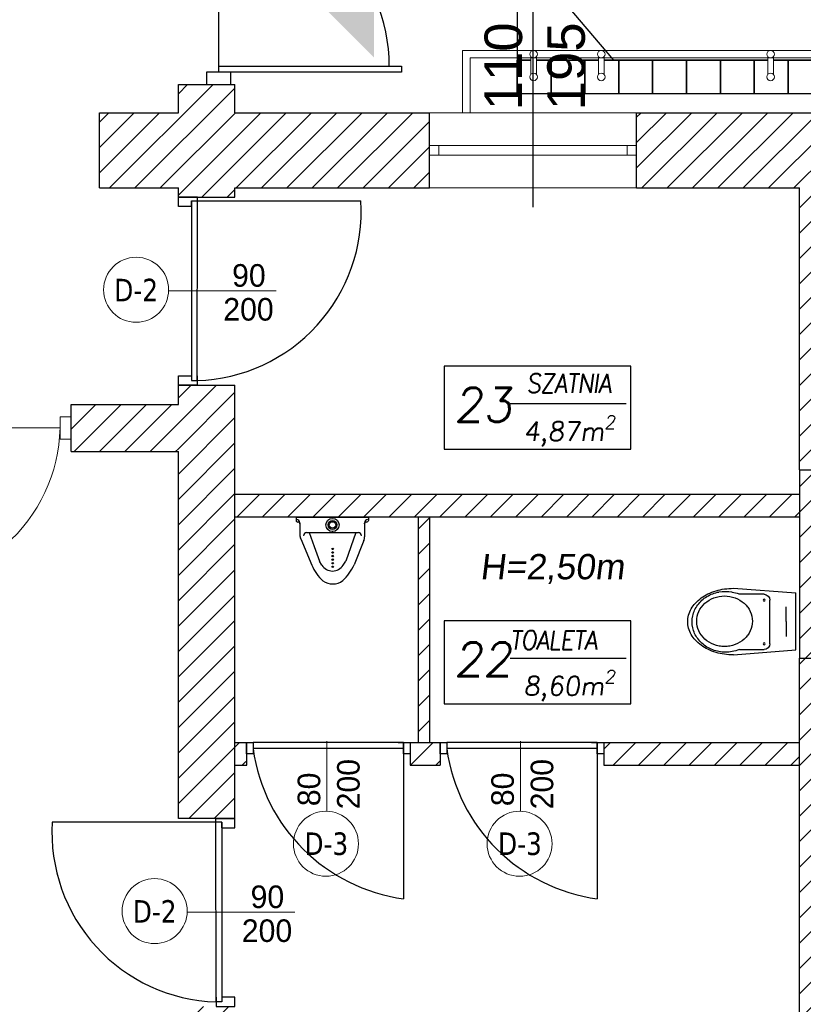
# Model space of a CAD drawing. Header units: millimetres. Extents: x -486876 to 553054, y -140324 to 834178.
# Tile 27 of 155: x -157922 to -153759, y 72832 to 78064. Entities that reach past the tile are written whole.
import ezdxf
from ezdxf.enums import TextEntityAlignment as Align

# ---------------------------------------------------------------- set-up
doc = ezdxf.new("R2010")
doc.units = ezdxf.units.MM
doc.header["$PDSIZE"] = -5
doc.linetypes.add('DASH2', pattern=[0.75, 0.5, -0.25])
for name, color, linetype, lineweight in [('_XREF', 252, 'DASH2', 13), ('XREF$0$AR-EL-PORĘCZE', 8, 'Continuous', 18), ('XREF$0$okna', 8, 'Continuous', 20), ('XREF$0$ściana nośna', 8, 'Continuous', 30)]:
    doc.layers.add(name, color=color, linetype=linetype, lineweight=lineweight)
for name, color, linetype in [('XREF$0$ArchiCAD', 8, 'Continuous'), ('XREF$0$DRZWI', 8, 'Continuous'), ('XREF$0$MEBLE', 8, 'Continuous'), ('XREF$0$MEBLE_ŁAZIENKOWE_I_KUCHENNE', 8, 'Continuous'), ('XREF$0$nowe ściany', 8, 'Continuous'), ('XREF$0$OPIS', 8, 'Continuous'), ('XREF$0$OPISY', 8, 'Continuous'), ('XREF$0$WIDOK', 8, 'Continuous'), ('XREF$0$WYMIARY', 9, 'Continuous'), ('XREF$0$WYPEŁNIENIA', 8, 'Continuous')]:
    doc.layers.add(name, color=color, linetype=linetype)
doc.styles.add('XREF$0$APLUS', font='arial.ttf', dxfattribs={"width": 0.6})
doc.styles.add('XREF$0$GENERATED_STYLE_1', font='txt')
doc.styles.add('XREF$0$Standard', font='arial.ttf')
doc.styles.add('XREF$0$Verdana 0.8', font='verdana.ttf', dxfattribs={"width": 0.8})
pattern_1 = [(45, (-52999.899, 13162.694), (-6.7351921, 6.7351921), [])]

# ---------------------------------------------------------------- blocks, each defined once
blk = doc.blocks.new('XREF$0$ubi001_r')
for p, q in [((2.41, 12.31), (7.6, 25.19)), ((6.61, 8.14), (12.05, 23.3)), ((13.37, 25.41), (12.05, 23.3)), ((24.68, 25.43), (26.01, 23.32)), ((28.87, 15.43), (26.01, 23.32)), ((35.96, 11.51), (30.1, 25.38)), ((31.52, 8.13), (28.87, 15.43)), ((2.02, 2.86), (2.02, 10.34)), ((32.85, 8.14), (5.2, 8.14)), ((36.4, 3), (36.4, 9.33)), ((0, 0), (0, 1.61)), ((38.43, 0), (0, 0)), ((38.43, 0), (38.43, 1.61))]:
    blk.add_line(p, q)
for centre, radius in [((18.95, 26.28), 0.393), ((18.95, 24.38), 0.393), ((18.95, 22.48), 0.393), ((18.95, 20.58), 0.393), ((18.95, 18.69), 0.393), ((18.95, 16.79), 0.393), ((19.06, 4.07), 3.51), ((19.06, 4.07), 2.35), ((19.06, 4.07), 1.74)]:
    blk.add_circle(centre, radius)
for centre, radius, start, end in [((31.6, 14.61), 26.23, 133.6208, 156.2094), ((18.95, 26.28), 9.12, 55.1386, 126.6409), ((6.13, 14.71), 26.23, 23.9934, 46.5819), ((19.03, 21.88), 6.67, 32.1522, 148.0505), ((7.31, 10.34), 5.28, 158.036, 180), ((30.82, 9.33), 5.58, 0, 22.914), ((5.4, 9.86), 1.73, 180.027, 270.027), ((32.72, 9.87), 1.73, 270, 0), ((0.92, 1.61), 0.922, 84.664, 180), ((0.4, 2.86), 1.62, 270, 0), ((1.05, 3.51), 0.977, 266.2913, 0), ((37.38, 3.51), 0.977, 180, 273.7087), ((38.02, 2.86), 1.62, 180, 270), ((37.5, 1.61), 0.922, 360, 95.336)]:
    blk.add_arc(centre, radius, start, end)
for p in [(19.05, 8.14), (1.98, 3.23), (1.98, 3.23), (1.98, 3.23), (36.44, 3.23), (36.44, 3.23), (36.44, 3.23)]:
    blk.add_point(p)
blk = doc.blocks.new('XREF$0$ubi012_r')
for p, q in [((-2.32, 33.16), (0, 0)), ((33.07, 33.16), (30.34, 0)), ((0.86, 16.83), (0.86, 29.35)), ((30.16, 29.17), (30.16, 16.83)), ((27.13, 13.79), (3.9, 13.79)), ((30.34, 0), (0, 0)), ((15.37, 5.06), (7.45, 5.06)), ((15.37, 5.06), (23.29, 5.06))]:
    blk.add_line(p, q)
for centre in [(3.9, 16.83), (27.13, 16.83)]:
    blk.add_circle(centre, 0.506)
for centre, radius, start, end in [((20.78, 37.1), 22.27, 133.1777, 154.6258), ((16.19, 42.02), 15.54, 105.9445, 133.2542), ((15.64, 39.74), 15.37, 102.4946, 126.4967), ((15.32, 39.85), 12.81, 102.4946, 126.4967), ((15.37, 44.42), 13.01, 74.6148, 105.3852), ((15.46, 40.39), 14.7, 77.6333, 102.3667), ((15.17, 40.39), 12.25, 77.6333, 102.3667), ((15.02, 39.85), 12.81, 53.5033, 77.5054), ((15.28, 39.74), 15.37, 53.5033, 77.5054), ((14.56, 42.02), 15.54, 46.7458, 74.0555), ((9.97, 37.1), 22.27, 25.3742, 46.8223), ((18.1, 37.5), 18.76, 148.867, 169.8645), ((16.63, 38.41), 17.03, 126.5259, 148.9267), ((16.15, 38.74), 14.19, 126.5259, 148.9267), ((14.19, 38.74), 14.19, 31.0733, 53.4741), ((14.28, 38.41), 17.03, 31.0733, 53.4741), ((12.82, 37.5), 18.76, 10.1355, 31.133), ((27.53, 33.76), 29.8, 154.3733, 172.0149), ((17.37, 37.98), 15.63, 148.867, 169.8645), ((12.97, 37.98), 15.63, 10.1355, 31.133), ((3.22, 33.76), 29.8, 7.9851, 25.6267), ((30.81, 33.16), 33.13, 171.7845, 180.1077), ((18.81, 37.34), 19.49, 169.767, 190.233), ((17.96, 37.85), 16.24, 169.767, 190.233), ((12.37, 37.85), 16.24, 0, 10.233), ((12.37, 37.85), 16.24, 349.767, 0), ((12.1, 37.34), 19.49, 0, 10.233), ((12.1, 37.34), 19.49, 349.767, 0), ((-0.06, 33.16), 33.13, 0, 8.2155), ((15.63, 36.6), 16.22, 189.6364, 202.7205), ((17.37, 37.72), 15.63, 190.1355, 211.133), ((12.97, 37.72), 15.63, 328.867, 349.8645), ((-13.89, 43.27), 46.14, 343.1585, 348.2524), ((-1.67, 29.35), 2.53, 0, 22.7205), ((16.15, 36.96), 14.19, 211.0733, 233.4741), ((14.19, 36.96), 14.19, 306.5259, 328.9267), ((32.69, 29.17), 2.53, 163.1585, 180), ((15.32, 35.85), 12.81, 233.5033, 257.5054), ((15.17, 35.31), 12.25, 257.6333, 282.3667), ((15.02, 35.85), 12.81, 282.4946, 306.4967), ((3.9, 16.83), 3.03, 180, 270), ((27.13, 16.83), 3.03, 270, 0)]:
    blk.add_arc(centre, radius, start, end)
blk = doc.blocks.new('XREF')
at = {"layer": 'XREF$0$MEBLE_ŁAZIENKOWE_I_KUCHENNE'}
h = blk.add_hatch(color=256, dxfattribs=at)
h.paths.add_polyline_path([(3870.42, 10718.25), (3870.42, 10681.18), (3833.35, 10718.25)])
h.paths.add_polyline_path([(3870.42, 10755.32), (3870.42, 10718.25), (3833.35, 10718.25)])
at = {"layer": 'XREF$0$WYPEŁNIENIA'}
h = blk.add_hatch(dxfattribs=at)
h.set_pattern_fill('ANSI31', color=256, scale=3)
h.set_pattern_definition(pattern_1)
h.paths.add_polyline_path([(3556.78, 10801.78), (3507.62, 10801.78), (3507.62, 10786.78), (3556.78, 10786.78)])
h.paths.add_polyline_path([(3580.36, 10801.78), (3556.78, 10801.78), (3556.78, 10786.78), (3580.36, 10786.78)])
h.paths.add_polyline_path([(3900.02, 10651.78), (3796.56, 10651.78), (3796.56, 10666.78), (3766.56, 10666.78), (3766.56, 10651.78), (3724.56, 10651.78), (3724.56, 10611.78), (3766.56, 10611.78), (3766.56, 10496.78), (3709.56, 10496.78), (3709.56, 10471.78), (3766.56, 10471.78), (3766.56, 10606.94), (3796.56, 10606.94), (3796.56, 10466.78), (3796.56, 10476.78), (3796.56, 10476.78), (3796.56, 10611.78), (3900.02, 10611.78)])
h.paths.add_polyline_path([(3599.56, 10496.78), (3514.68, 10496.78), (3514.68, 10471.78), (3551.56, 10471.78), (3551.56, 10024.04), (3539.56, 10024.04), (3539.56, 9984.04), (3566.56, 9984.04), (3566.56, 10471.78), (3599.56, 10471.78)])
h.paths.add_polyline_path([(4136.56, 9911.78), (4126.56, 9911.78), (4126.56, 9971.94), (4126.56, 10361.95), (4096.56, 10361.95), (4096.56, 10346.78), (4096.56, 10131.78), (3896.56, 10131.78), (3896.56, 10170.11), (3796.56, 10170.11), (3796.56, 10176.78), (3766.56, 10176.78), (3766.56, 10058.38), (3796.56, 10058.38), (3796.56, 10096.78), (3886.56, 10096.78), (3886.56, 10106.78), (4096.56, 10106.78), (4096.56, 9971.94), (4096.56, 9911.78), (3771.56, 9911.78), (3771.56, 9779.12), (3796.56, 9779.12), (3796.56, 9816.78), (3886.56, 9816.78), (3886.56, 9881.78), (4016.56, 9881.78), (4016.56, 9851.78), (4061.56, 9851.78), (4061.56, 9881.78), (4136.56, 9881.78)])
h.paths.add_polyline_path([(3817.24, 9855.2), (3831.24, 9855.2), (3831.24, 9841.2), (3817.24, 9841.2)], flags=16)
h.paths.add_polyline_path([(3840.64, 9855.2), (3854.64, 9855.2), (3854.64, 9841.2), (3840.64, 9841.2)], flags=16)
h.paths.add_polyline_path([(3817.24, 10127.11), (3817.24, 10141.11), (3831.24, 10141.11), (3831.24, 10127.11)], flags=16)
edge = h.paths.add_edge_path(flags=0)
edge.add_arc((3824.24, 10134.11), 7, 0, 360)
h.paths.add_polyline_path([(3840.64, 10127.11), (3840.64, 10141.11), (3854.64, 10141.11), (3854.64, 10127.11)], flags=16)
h.paths.add_polyline_path([(3817.24, 10147.81), (3817.24, 10161.81), (3831.24, 10161.81), (3831.24, 10147.81)], flags=16)
h.paths.add_polyline_path([(3840.64, 10147.81), (3840.64, 10161.81), (3854.64, 10161.81), (3854.64, 10147.81)], flags=16)
h.paths.add_polyline_path([(3802.73, 10317.13), (3796.56, 10317.13), (3796.56, 10305.13), (3803.04, 10305.13)], flags=17)
h.paths.add_polyline_path([(3802.12, 10317.13), (3800.7, 10317.13), (3802.73, 10305.13), (3802.73, 10315.74)], flags=16)
h = blk.add_hatch(dxfattribs=at)
h.set_pattern_fill('ANSI31', color=256, scale=3)
h.set_pattern_definition(pattern_1)
h.paths.add_polyline_path([(4126.56, 10461.95), (4096.56, 10461.95), (4096.56, 10361.95), (4126.56, 10361.95)])
h.paths.add_polyline_path([(4126.56, 10611.78), (4163.74, 10611.78), (4163.74, 10651.78), (4010.02, 10651.78), (4010.02, 10611.78), (4096.56, 10611.78), (4096.56, 10449.13), (3796.56, 10449.13), (3796.56, 10437.13), (4096.56, 10437.13), (4096.56, 10461.95), (4126.56, 10461.95)])
h.paths.add_polyline_path([(4411.55, 10651.78), (4273.74, 10651.78), (4273.74, 10611.78), (4276.69, 10611.78), (4276.69, 10592.01), (4276.71, 10592), (4277.17, 10591.92), (4277.72, 10591.89), (4277.72, 10570.63), (4277.72, 10549.37), (4276.69, 10517.32), (4301.69, 10517.32), (4301.69, 10611.78), (4411.55, 10611.78)])
h.paths.add_polyline_path([(4482.24, 10651.78), (4411.55, 10651.78), (4411.55, 10611.78), (4482.24, 10611.78)])
h.paths.add_polyline_path([(4630.16, 10651.78), (4592.24, 10651.78), (4592.24, 10611.78), (4630.16, 10611.78)])
h.paths.add_polyline_path([(4924.68, 10651.78), (4740.16, 10651.78), (4740.16, 10611.78), (4771.69, 10611.78), (4771.69, 10309.78), (4796.69, 10309.78), (4796.69, 10381.78), (4796.69, 10391.78), (4796.69, 10611.78), (4924.68, 10611.78)])
h.paths.add_polyline_path([(3796.56, 9779.12), (3771.56, 9779.12), (3771.56, 9622.15), (3796.56, 9622.15)])
h.paths.add_polyline_path([(3796.56, 10506.94), (3784.56, 10506.94), (3766.56, 10506.94), (3766.56, 10276.78), (3796.56, 10276.78)])
h.paths.add_polyline_path([(4796.69, 10309.78), (4771.69, 10309.78), (4771.69, 10229.78), (4796.69, 10229.78)])
h.paths.add_polyline_path([(4796.69, 10229.78), (4771.69, 10229.78), (4771.69, 10186.78), (4762.89, 10186.78), (4762.89, 10161.78), (4771.69, 10161.78), (4771.69, 10096.78), (4783.69, 10096.78), (4796.69, 10096.78), (4796.69, 10121.78)])
h.paths.add_polyline_path([(4662.89, 10187.07), (4577.87, 10186.78), (4411.55, 10186.78), (4411.55, 10161.78), (4446.69, 10161.78), (4577.87, 10161.78), (4662.89, 10162.07)])
h = blk.add_hatch(dxfattribs=at)
h.set_pattern_fill('ANSI31', color=256, scale=3)
h.set_pattern_definition([(45, (428.967, 8619.944), (-6.735192, 6.735192), [])])
h.paths.add_polyline_path([(4096.56, 10317.13), (4037.19, 10317.13), (4034.36, 10305.13), (4096.56, 10305.13)])
h.paths.add_polyline_path([(4037.19, 10317.13), (3992.68, 10317.13), (3992.68, 10305.13), (4034.36, 10305.13)])
h.paths.add_polyline_path([(3905.61, 10317.13), (3889.79, 10317.13), (3889.79, 10305.13), (3905.61, 10305.13)])
h.paths.add_polyline_path([(3900.02, 10437.13), (3894.02, 10437.13), (3894.02, 10317.13), (3900.02, 10317.13)])
at = {"layer": 'XREF$0$AR-EL-PORĘCZE', "lineweight": -2}
for p, q in [((3917.54, 10684.91), (3917.54, 10651.78)), ((5573.26, 10684.91), (3917.54, 10684.91)), ((3921.54, 10680.91), (3921.54, 10651.78)), ((5569.26, 10680.91), (3921.54, 10680.91)), ((3953.8, 10681.59), (3953.8, 10672.1)), ((3956.8, 10681.59), (3956.8, 10672.1)), ((3989.76, 10681.59), (3989.76, 10672.1)), ((3992.76, 10681.59), (3992.76, 10672.1)), ((4079.76, 10681.59), (4079.76, 10672.1)), ((4082.76, 10681.59), (4082.76, 10672.1))]:
    blk.add_line(p, q, dxfattribs=at)
for centre in [(3955.3, 10682.91), (3991.26, 10682.91), (4081.26, 10682.91), (3955.3, 10670.78), (3991.26, 10670.78), (4081.26, 10670.78)]:
    blk.add_circle(centre, 2, dxfattribs=at)
at = {"layer": 'XREF$0$DRZWI'}
blk.add_line((3788.03, 10676.48), (3788.03, 10770.3), dxfattribs=at)
at = {"layer": 'XREF$0$DRZWI', "ltscale": 1.2}
for p, q in [((3776.64, 10606.94), (3766.56, 10606.94)), ((3786.47, 10276.78), (3796.56, 10276.78))]:
    blk.add_line(p, q, dxfattribs=at)
at = {"layer": 'XREF$0$DRZWI'}
for points in [[(3788.03, 10673.25), (3788.03, 10676.48), (3885.04, 10676.48), (3885.04, 10673.25), (3794.5, 10673.25), (3781.56, 10673.25), (3781.56, 10666.78), (3794.5, 10666.78), (3794.5, 10673.25)], [(3773.56, 10601.94), (3766.56, 10601.94), (3766.56, 10606.94)], [(3773.56, 10604.94), (3773.56, 10509.44), (3776.56, 10509.44), (3776.56, 10509.44), (3776.64, 10606.94)], [(3773.56, 10601.94), (3773.56, 10604.94), (3863.56, 10604.94), (3863.56, 10604.94)], [(3766.56, 10511.94), (3773.47, 10511.94)], [(3776.56, 10511.94), (3776.56, 10506.94), (3766.56, 10506.94), (3766.56, 10511.94)], [(3886.26, 10317.13), (3806.26, 10317.13), (3806.26, 10314.05), (3818.76, 10314.05), (3886.26, 10314.05)], [(3877.24, 10317.13), (3806.26, 10317.13), (3806.26, 10314.05), (3818.76, 10314.05), (3886.26, 10314.05)], [(3883.26, 10317.13), (3886.26, 10317.13), (3886.26, 10234.05)], [(3989.14, 10317.13), (3909.14, 10317.13), (3909.14, 10314.05), (3921.64, 10314.05), (3989.14, 10314.05)], [(3980.13, 10317.13), (3909.14, 10317.13), (3909.14, 10314.05), (3921.64, 10314.05), (3989.14, 10314.05)], [(3986.14, 10317.13), (3989.14, 10317.13), (3989.14, 10234.05)], [(3789.56, 10274.78), (3789.56, 10179.28), (3786.56, 10179.28), (3786.56, 10179.28), (3786.47, 10276.78)], [(3789.56, 10271.78), (3796.56, 10271.78), (3796.56, 10276.78)], [(3789.56, 10271.78), (3789.56, 10274.78), (3699.56, 10274.78), (3699.56, 10274.78)], [(3786.56, 10181.78), (3786.56, 10176.78), (3796.56, 10176.78), (3796.56, 10181.78)], [(3796.56, 10181.78), (3789.64, 10181.78)]]:
    blk.add_lwpolyline(points, dxfattribs=at)
for points in [[(3802.73, 10317.13), (3806.26, 10317.13), (3806.26, 10311.13), (3802.73, 10311.13)], [(3886.26, 10317.13), (3889.79, 10317.13), (3889.79, 10311.13), (3886.26, 10311.13)], [(3905.61, 10317.13), (3909.14, 10317.13), (3909.14, 10311.13), (3905.61, 10311.13)], [(3989.14, 10317.13), (3992.68, 10317.13), (3992.68, 10311.13), (3989.14, 10311.13)]]:
    blk.add_lwpolyline(points, close=True, dxfattribs=at)
for centre, radius, start, end in [((3788.03, 10676.48), 90.59, 0, 90), ((3773.61, 10599.5), 90.11, 271.872, 3.4612), ((3899, 10326.84), 93.67, 188.0471, 262.1791), ((4001.89, 10326.84), 93.67, 188.0471, 262.1791), ((3789.5, 10269.34), 90.11, 176.5388, 268.128)]:
    blk.add_arc(centre, radius, start, end, dxfattribs=at)
at = {"layer": 'XREF$0$nowe ściany'}
for p, q in [((4096.56, 10461.95), (4096.56, 10361.95)), ((3796.56, 10449.13), (4096.56, 10449.13)), ((3796.56, 10437.13), (4096.56, 10437.13)), ((3796.56, 10317.13), (3802.73, 10317.13)), ((3889.79, 10317.13), (3905.61, 10317.13)), ((3905.61, 10317.13), (3905.61, 10305.13)), ((3992.68, 10317.13), (4096.56, 10317.13)), ((3796.56, 10305.13), (3802.87, 10305.13)), ((3889.79, 10305.13), (3905.61, 10305.13)), ((3992.68, 10305.13), (4096.56, 10305.13))]:
    blk.add_line(p, q, dxfattribs=at)
at = {"layer": 'XREF$0$okna'}
for p, q in [((4010.02, 10651.78), (3900.02, 10651.78)), ((3905.02, 10634.28), (4005.02, 10634.28)), ((3905.02, 10629.28), (4005.02, 10629.28)), ((4010.02, 10611.78), (3900.02, 10611.78)), ((3608.38, 10484.28), (3703.67, 10484.28)), ((3690.73, 10484.28), (3693.67, 10484.28))]:
    blk.add_line(p, q, dxfattribs=at)
for points in [[(3905.02, 10629.28), (3900.02, 10629.28), (3900.02, 10634.28), (3905.02, 10634.28)], [(4010.02, 10629.28), (4005.02, 10629.28), (4005.02, 10634.28), (4010.02, 10634.28)], [(3703.67, 10478.39), (3709.56, 10478.39), (3709.56, 10490.16), (3703.67, 10490.16)]]:
    blk.add_lwpolyline(points, close=True, dxfattribs=at)
for points in [[(3818.57, 10557.19), (3761.45, 10557.19)], [(3845.51, 10317.86), (3845.51, 10280.7)], [(3845.51, 10317.86), (3845.51, 10280.7)], [(3948.39, 10317.86), (3948.39, 10280.7)], [(3948.39, 10317.86), (3948.39, 10280.7)], [(3828.4, 10227.03), (3771.28, 10227.03)]]:
    blk.add_lwpolyline(points, dxfattribs=at)
for centre in [(3744.11, 10557.71), (3844.98, 10263.36), (3947.87, 10263.36), (3753.95, 10227.55)]:
    blk.add_circle(centre, 17.28, dxfattribs=at)
blk.add_arc((3618.95, 10486.01), 84.74, 262.8371, 358.8299, dxfattribs=at)
at = {"layer": 'XREF$0$OPIS'}
for p, q in [((3955.02, 10601.63), (3955.02, 10711.52)), ((3942.91, 10497.21), (4004.52, 10497.21)), ((3942.91, 10361.93), (4004.52, 10361.93))]:
    blk.add_line(p, q, dxfattribs=at)
for points in [[(4007, 10517.13), (3907.73, 10517.13), (3907.73, 10472.96), (4007, 10472.96)], [(4007, 10381.85), (3907.73, 10381.85), (3907.73, 10337.69), (4007, 10337.69)]]:
    blk.add_lwpolyline(points, close=True, dxfattribs=at)
at = {"layer": 'XREF$0$WIDOK'}
for p, q in [((3946.56, 10822.22), (3946.56, 10661.78)), ((3946.56, 10799.92), (3946.56, 10684.91)), ((3946.56, 10680.91), (3946.56, 10679.78)), ((3953.8, 10679.78), (3946.56, 10679.78)), ((3989.76, 10679.78), (3956.8, 10679.78)), ((4079.76, 10679.78), (3992.76, 10679.78)), ((4169.76, 10679.78), (4082.76, 10679.78))]:
    blk.add_line(p, q, dxfattribs=at)
at = {"layer": 'XREF$0$WIDOK', "color": 8}
blk.add_line((3946.56, 10739.85), (3997.77, 10679.79), dxfattribs=at)
at = {"layer": 'XREF$0$WIDOK'}
for points in [[(3956.8, 10679.78), (3964.56, 10679.78), (3964.56, 10661.78), (3946.56, 10661.78), (3946.56, 10679.78), (3953.8, 10679.78)], [(3992.76, 10679.78), (4000.56, 10679.78), (4000.56, 10661.78), (3982.56, 10661.78), (3982.56, 10679.78), (3989.76, 10679.78)], [(4082.76, 10679.78), (4090.56, 10679.78), (4090.56, 10661.78), (4072.56, 10661.78), (4072.56, 10679.78), (4079.76, 10679.78)]]:
    blk.add_lwpolyline(points, dxfattribs=at)
for points in [[(3982.56, 10661.78), (3964.56, 10661.78), (3964.56, 10679.78), (3982.56, 10679.78)], [(4018.56, 10661.78), (4000.56, 10661.78), (4000.56, 10679.78), (4018.56, 10679.78)], [(4036.56, 10661.78), (4018.56, 10661.78), (4018.56, 10679.78), (4036.56, 10679.78)], [(4054.56, 10661.78), (4036.56, 10661.78), (4036.56, 10679.78), (4054.56, 10679.78)], [(4072.56, 10661.78), (4054.56, 10661.78), (4054.56, 10679.78), (4072.56, 10679.78)], [(4108.56, 10661.78), (4090.56, 10661.78), (4090.56, 10679.78), (4108.56, 10679.78)]]:
    blk.add_lwpolyline(points, close=True, dxfattribs=at)
at = {"layer": 'XREF$0$WYMIARY'}
for p, q in [((3766.56, 10606.94), (3796.56, 10606.94)), ((3766.56, 10506.94), (3796.56, 10506.94))]:
    blk.add_line(p, q, dxfattribs=at)
at = {"layer": 'XREF$0$ściana nośna'}
for p, q in [((3766.56, 10666.78), (3796.56, 10666.78)), ((3766.56, 10651.78), (3766.56, 10666.78)), ((3796.56, 10651.78), (3796.56, 10666.78)), ((3724.56, 10651.78), (3766.56, 10651.78)), ((3724.56, 10611.78), (3724.56, 10651.78)), ((3796.56, 10651.78), (3900.02, 10651.78)), ((3900.02, 10611.78), (3900.02, 10651.78)), ((4010.02, 10651.78), (4163.74, 10651.78)), ((4010.02, 10611.78), (4010.02, 10651.78)), ((3724.56, 10611.78), (3766.56, 10611.78)), ((3766.56, 10606.94), (3766.56, 10611.78)), ((3796.56, 10611.78), (3900.02, 10611.78)), ((3796.56, 10606.94), (3796.56, 10611.78)), ((4010.02, 10611.78), (4096.56, 10611.78)), ((4096.56, 10466.78), (4096.56, 10611.78)), ((3766.56, 10496.78), (3766.56, 10506.94)), ((3796.56, 10466.78), (3796.56, 10506.94)), ((3709.56, 10496.78), (3766.56, 10496.78)), ((3709.56, 10471.78), (3709.56, 10496.78)), ((3709.56, 10471.78), (3766.56, 10471.78)), ((3766.56, 10346.41), (3766.56, 10471.78)), ((3796.56, 10344.46), (3796.56, 10466.78)), ((4096.56, 10461.95), (4096.56, 10466.78)), ((4096.56, 10461.95), (4126.56, 10461.95)), ((3802.73, 10449.13), (4096.56, 10449.13)), ((3894.02, 10437.13), (3894.02, 10317.13)), ((3900.02, 10437.13), (3900.02, 10317.13)), ((4096.56, 10346.78), (4096.56, 10361.95)), ((4096.56, 10361.95), (4126.56, 10361.95)), ((3766.56, 10276.78), (3766.56, 10346.41)), ((3796.56, 10276.78), (3796.56, 10346.41)), ((4096.56, 10131.78), (4096.56, 10346.78)), ((3802.73, 10317.13), (3802.73, 10305.13)), ((3802.73, 10317.13), (3802.73, 10309.13)), ((3889.79, 10317.13), (3889.79, 10305.13)), ((3905.61, 10317.13), (3905.61, 10309.13)), ((3992.68, 10317.13), (3992.68, 10305.13)), ((3796.56, 10276.78), (3766.56, 10276.78))]:
    blk.add_line(p, q, dxfattribs=at)
at = {"layer": 'XREF$0$MEBLE', "rotation": 180}
blk.add_blockref('XREF$0$ubi001_r', (3867.5, 10436.79), dxfattribs=at)
at = {"layer": 'XREF$0$MEBLE_ŁAZIENKOWE_I_KUCHENNE', "ltscale": 1.2, "xscale": -1, "rotation": 89.99999999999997}
blk.add_blockref('XREF$0$ubi012_r', (4094.61, 10396.74), dxfattribs=at)
at = {"style": 'XREF$0$APLUS'}
blk.add_attdef('165', text='', height=12.94, rotation=90, dxfattribs=at).set_placement((5850.28, 4086.91), align=Align.TOP_CENTER)
blk.add_attdef('70', text='', height=12.94, rotation=90, dxfattribs=at).set_placement((5846.74, 4087.03), align=Align.BOTTOM_CENTER)
at = {"layer": 'XREF$0$ArchiCAD', "style": 'XREF$0$GENERATED_STYLE_1'}
for s, rotation, p in [('90', 0, (3795.11, 10555.73)), ('200', 0, (3790.42, 10537.72)), ('200', 90, (3866.47, 10281.62)), ('200', 90, (3969.36, 10281.62)), ('80', 90, (3845.54, 10283.3)), ('80', 90, (3948.42, 10283.3)), ('90', 0, (3804.94, 10225.56)), ('200', 0, (3800.26, 10207.55))]:
    blk.add_text(s, height=12, rotation=rotation, dxfattribs=at).set_placement(p, align=Align.BOTTOM_LEFT)
at = {"layer": 'XREF$0$DRZWI', "style": 'XREF$0$APLUS'}
for tag, height, p in [('90', 10.59, (3968.05, 17970.78)), ('90', 10.59, (4273.69, 17907.63)), ('90', 10.59, (4647.11, 17907.63)), ('90', 10.59, (4995.74, 17907.63)), ('90', 10.59, (5345.01, 17907.63)), ('90', 8.24, (3625.86, 17450.53)), ('90', 8.24, (4282.58, 17436.64)), ('90', 8.24, (4577.82, 17436.64)), ('90', 8.24, (5003.12, 17436.64)), ('90', 8.24, (5300.95, 17436.64)), ('90', 8.24, (5625.63, 17350.96)), ('110', 12.94, (3772.73, 10725.01)), ('100', 12.94, (3763.85, 10003.38)), ('90', 10.59, (3383.41, 9921.97)), ('83', 10.59, (4118.73, 4184.03))]:
    blk.add_attdef(tag, text='', height=height, dxfattribs=at).set_placement(p, align=Align.BOTTOM_CENTER)
for tag, height, p in [('200', 10.59, (3967.95, 17967.89)), ('200', 10.59, (4273.59, 17904.74)), ('200', 10.59, (4647.01, 17904.74)), ('200', 10.59, (4995.64, 17904.74)), ('200', 10.59, (5344.91, 17904.74)), ('200', 8.24, (3625.86, 17448.28)), ('200', 8.24, (4282.58, 17434.39)), ('200', 8.24, (4577.82, 17434.39)), ('200', 8.24, (5003.12, 17434.39)), ('200', 8.24, (5300.95, 17434.39)), ('200', 8.24, (5625.63, 17348.71)), ('210', 12.94, (3772.6, 10721.48)), ('200', 12.94, (3763.85, 9999.84)), ('200', 10.59, (3383.31, 9919.08)), ('178', 10.59, (4118.62, 4181.14))]:
    blk.add_attdef(tag, text='', height=height, dxfattribs=at).set_placement(p, align=Align.TOP_CENTER)
for tag, height, p in [('96', 10.59, (4202.03, 17787.41)), ('100', 10.59, (5719.75, 17787.41)), ('100', 12.94, (4040.53, 17776.32)), ('100', 12.94, (4599.33, 17776.96)), ('100', 12.94, (4947.96, 17776.96)), ('100', 12.94, (5297.45, 17776.96)), ('100', 12.94, (3575.63, 17557.16)), ('100', 12.94, (3932.34, 17557.16)), ('100', 12.94, (4215.59, 17557.16)), ('100', 12.94, (4630.17, 17557.16)), ('100', 12.94, (4954.89, 17557.16)), ('100', 12.94, (5353.3, 17557.16)), ('100', 12.94, (5612.36, 17557.16)), ('90', 11.76, (4712.89, 10187.26)), ('90', 11.76, (4933.75, 10129.07)), ('90', 11.76, (5359.81, 10117.21)), ('120', 13.53, (3472.06, 9987.9)), ('90', 11.76, (4206.17, 4035.84))]:
    blk.add_attdef(tag, text='', height=height, rotation=90, dxfattribs=at).set_placement(p, align=Align.BOTTOM_CENTER)
for tag, height, p in [('205', 10.59, (4204.92, 17787.31)), ('210', 10.59, (5722.65, 17787.31)), ('210', 12.94, (4044.07, 17776.19)), ('210', 12.94, (4602.86, 17776.83)), ('210', 12.94, (4951.5, 17776.83)), ('210', 12.94, (5300.98, 17776.83)), ('210', 12.94, (3579.16, 17557.04)), ('210', 12.94, (3935.88, 17557.04)), ('210', 12.94, (4219.13, 17557.04)), ('210', 12.94, (4633.7, 17557.04)), ('210', 12.94, (4958.43, 17557.04)), ('210', 12.94, (5356.84, 17557.04)), ('210', 12.94, (5615.9, 17557.04)), ('200', 11.76, (4716.1, 10187.15)), ('200', 11.76, (4936.97, 10128.95)), ('200', 11.76, (5363.02, 10117.1)), ('210', 13.53, (3475.75, 9987.9)), ('170', 11.76, (4209.38, 4035.73))]:
    blk.add_attdef(tag, text='', height=height, rotation=90, dxfattribs=at).set_placement(p, align=Align.TOP_CENTER)
at = {"layer": 'XREF$0$OPIS', "insert": (3929.21, 10659.1), "char_height": 20, "attachment_point": 1, "rotation": 90, "style": 'XREF$0$Standard'}
blk.add_mtext_dynamic_manual_height_columns('\\pxqc;110\\P195', width=34.6776, gutter_width=12.5, heights=[0], dxfattribs=at)
at = {"layer": 'XREF$0$OPIS', "attachment_point": 1, "style": 'XREF$0$Standard'}
for s, insert, char_height in [('\\A1;{\\Fromans|c238;\\Q8;\\W0.9;\\T0.95;SZATNIA}', (3951.47, 10512.96), 10), ('\\A1;{\\Fromans|c238;\\Q8;23}', (3913.05, 10505.59), 18), ('\\A1;{\\Fromans|c238;\\Q8;4,87m\\H0.7x;\\S2^ ;}', (3950, 10490.89), 10), ('\\A1;{\\Fromans|c238;\\Q8;\\W0.9;\\T0.95;TOALETA}', (3942.58, 10376.56), 10), ('\\A1;{\\Fromans|c238;\\Q8;22}', (3913.05, 10370.31), 18), ('\\A1;{\\Fromans|c238;\\Q8;8,60m\\H0.7x;\\S2^ ;}', (3950, 10355.62), 10)]:
    blk.add_mtext_dynamic_manual_height_columns(s, width=79.0239, gutter_width=1, heights=[0], dxfattribs=dict(at, insert=insert, char_height=char_height))
at = {"layer": 'XREF$0$OPIS', "ltscale": 1.2, "insert": (3926.74, 10417.29), "char_height": 13.44, "width": 367.7213, "attachment_point": 1, "style": 'XREF$0$Standard'}
blk.add_mtext('{\\Q7;H=2,50m}', dxfattribs=at)
at = {"layer": 'XREF$0$OPISY', "style": 'XREF$0$Verdana 0.8', "width": 0.8}
for s, p in [('D-2', (3744.11, 10557.54)), ('D-3', (3845.16, 10263.36)), ('D-3', (3948.04, 10263.36)), ('D-2', (3753.95, 10227.38))]:
    blk.add_text(s, height=12, rotation=360, dxfattribs=at).set_placement(p, align=Align.MIDDLE_CENTER)

msp = doc.modelspace()

# ---------------------------------------------------------------- block references
at = {"layer": '_XREF', "xscale": 10, "yscale": 10, "zscale": 10}
msp.add_blockref('XREF', (-194744.7507, -28948.20066), dxfattribs=at)

doc.saveas('drawing.dxf')
